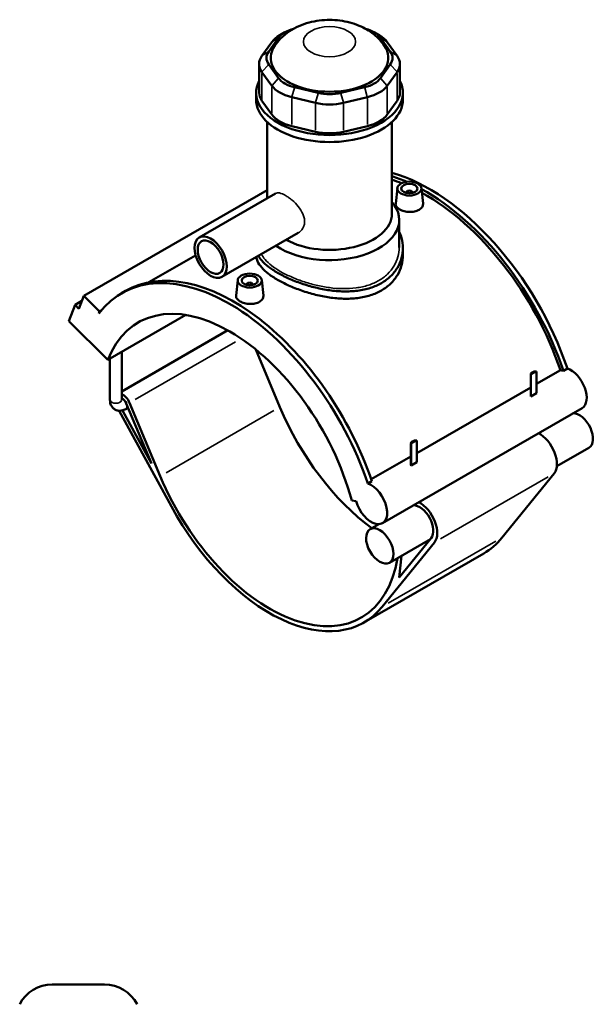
# Model space of a CAD drawing. Header units: inches. Extents: x -2.8 to 51.3, y -2.3 to 49.9.
# Tile 9 of 9: x 37.2 to 51.3, y 25.7 to 49.9. Entities that reach past the tile are written whole.
import ezdxf

# ---------------------------------------------------------------- set-up
doc = ezdxf.new("R2010")
doc.units = ezdxf.units.IN
doc.header["$MEASUREMENT"] = 0
doc.layers.add('Visible (ANSI)', color=7, linetype='Continuous', lineweight=50)
doc.layers.add('Visible Narrow (ANSI)', color=7, linetype='Continuous', lineweight=35)

msp = doc.modelspace()

# ---------------------------------------------------------------- linework, layer by layer
at = {"layer": 'Visible (ANSI)'}
for p, q in [((43.682, 49.5501), (43.5541, 49.4758)), ((45.875, 49.5501), (46.0029, 49.4758)), ((43.3612, 49.3089), (43.119, 48.9722)), ((43.2855, 49.0798), (43.5277, 49.4165)), ((46.0293, 49.4165), (46.2715, 49.0798)), ((46.438, 48.9722), (46.1958, 49.3089)), ((43.0504, 48.7736), (43.0504, 48.0662)), ((43.119, 48.575), (43.3612, 48.2382)), ((43.5277, 48.4253), (43.2855, 48.762)), ((46.2715, 48.762), (46.0293, 48.4253)), ((46.1958, 48.2382), (46.438, 48.575)), ((46.5066, 48.7736), (46.5066, 48.0662)), ((44.5026, 48.0611), (43.9179, 48.2006)), ((45.6391, 48.2006), (45.0544, 48.0611)), ((42.9761, 47.8952), (42.9761, 48.0662)), ((43.3612, 47.5308), (43.119, 47.8676)), ((43.8489, 47.9574), (44.4336, 47.8179)), ((45.1234, 47.8179), (45.7081, 47.9574)), ((46.438, 47.8676), (46.1958, 47.5308)), ((46.5809, 47.8952), (46.5809, 48.0662)), ((43.2465, 45.4784), (43.2465, 47.3485)), ((44.4336, 47.1105), (43.8489, 47.25)), ((45.7081, 47.25), (45.1234, 47.1105)), ((46.3105, 45.093), (46.3105, 47.3485)), ((43.2465, 45.6757), (38.7467, 43.0844)), ((46.4439, 45.7263), (46.4032, 45.3466)), ((47.0333, 45.7263), (47.0739, 45.3477)), ((43.4524, 45.597), (41.5787, 44.518)), ((46.6599, 45.6193), (46.6599, 45.6119)), ((46.8174, 45.6193), (46.8174, 45.6119)), ((46.4908, 44.2702), (46.4908, 44.9457)), ((44.0114, 44.6264), (42.1376, 43.5474)), ((46.5809, 44.258), (46.5809, 44.0819)), ((41.4901, 44.0756), (40.3443, 43.4158)), ((42.5237, 43.4688), (42.483, 43.0891)), ((42.7397, 43.3545), (42.7397, 43.3618)), ((42.8972, 43.3545), (42.8972, 43.3618)), ((43.1131, 43.4688), (43.1537, 43.0902)), ((38.6247, 42.767), (38.7467, 43.0844)), ((38.7467, 43.0844), (39.13, 42.7025)), ((39.6679, 43.1469), (39.7659, 43.2033)), ((38.3763, 42.4657), (38.5289, 42.8625)), ((38.6991, 42.9605), (38.5289, 42.8625)), ((38.5289, 42.8625), (38.6247, 42.767)), ((39.13, 42.7025), (39.1094, 42.6491)), ((39.1704, 42.7258), (39.13, 42.7025)), ((39.3344, 41.5108), (41.2502, 42.6141)), ((38.3763, 42.4657), (39.3344, 41.5108)), ((42.2805, 42.2377), (39.6753, 40.7375)), ((39.6753, 40.5303), (39.6753, 41.7072)), ((42.9707, 41.7651), (43.5611, 40.353)), ((39.3869, 40.5303), (39.3869, 41.5411)), ((49.7182, 40.6286), (49.7182, 41.1564)), ((49.7209, 40.6116), (49.7209, 41.142)), ((49.7419, 41.1734), (49.8403, 41.2301)), ((49.7692, 41.214), (49.7525, 41.2043)), ((49.8613, 40.9202), (50.4502, 41.2593)), ((49.8613, 41.2229), (49.8613, 40.6924)), ((50.5214, 41.2444), (50.6194, 41.3008)), ((46.9212, 39.2271), (49.7182, 40.8378)), ((49.7209, 40.6116), (49.8613, 40.6924)), ((39.7886, 40.4446), (40.4055, 38.9696)), ((40.621, 38.6599), (39.8693, 40.4576)), ((39.6097, 40.2639), (40.8943, 37.9112)), ((40.4055, 38.9696), (39.6941, 40.2724)), ((39.8327, 40.3393), (39.7746, 40.3059)), ((50.9784, 40.3296), (46.0782, 37.5077)), ((46.778, 39.4633), (46.778, 38.9354)), ((46.7807, 38.9184), (46.7807, 39.4489)), ((46.8017, 39.4803), (46.9002, 39.5369)), ((46.8291, 39.5209), (46.8123, 39.5112)), ((46.9212, 39.5297), (46.9212, 38.9993)), ((45.8012, 38.5822), (46.778, 39.1447)), ((51.1491, 39.357), (50.3609, 38.9031)), ((46.7807, 38.9184), (46.9212, 38.9993)), ((50.2954, 38.726), (49.0128, 37.1473)), ((45.7192, 38.479), (45.8172, 38.5354)), ((45.3224, 38.0626), (45.4329, 38.0454)), ((45.9904, 37.4822), (45.7749, 37.3581)), ((46.0726, 35.4542), (47.3553, 37.0329)), ((47.2549, 37.1145), (46.2488, 36.5351)), ((47.2748, 37.1389), (46.4906, 36.1737)), ((48.5646, 36.7624), (45.6245, 35.0693)), ((46.4906, 36.1737), (46.5475, 36.7071)), ((37.9703, 26.188), (39.2524, 26.188))]:
    msp.add_line(p, q, dxfattribs=at)
for centre, start, end in [((37.9703, 25.2868), 90, 152.70323), ((39.2524, 25.2868), 27.29677, 90)]:
    msp.add_arc(centre, 0.9012, start, end, dxfattribs=at)
for centre, major_axis, ratio, start_param, end_param in [((44.1938, 49.2576), (-0.7209, 0), 0.5758617, 5.1427923, 5.8904862), ((45.3632, 49.2576), (0.7209, 0), 0.5758617, 0.3926991, 1.140393), ((44.1938, 49.1103), (-0.9012, 0), 0.5758617, 5.5016397, 5.8904862), ((45.3632, 49.1103), (-0.9012, 0), 0.5758617, 3.5342917, 3.9231383), ((44.7785, 48.9209), (-1.4419, 0), 0.5758617, 5.9111568, 9.7968065), ((43.9516, 48.9209), (-0.7209, 0), 0.5758617, 5.8904862, 6.6758844), ((45.6054, 48.9209), (0.7209, 0), 0.5758617, 5.8904862, 6.6758844), ((43.9516, 48.7736), (-0.9012, 0), 0.5758617, 5.8904862, 6.6758844), ((45.6054, 48.7736), (0.9012, 0), 0.5758617, 5.8904862, 6.6758844), ((44.7785, 48.0662), (-1.8024, 0), 0.5758617, 5.9951502, 9.712813), ((44.1938, 48.5842), (-0.7209, 0), 0.5758617, 0.3926991, 1.1780972), ((45.3632, 48.5842), (0.7209, 0), 0.5758617, 5.1050881, 5.8904862), ((44.1938, 48.4368), (0.9012, 0), 0.5758617, 3.5342917, 4.3196899), ((45.3632, 48.4368), (0.9012, 0), 0.5758617, 5.1050881, 5.8904862), ((44.7785, 47.8952), (-1.8024, 0), 0.5758617, 0, 3.1415927), ((43.9516, 48.0662), (-0.9012, 0), 0.5758617, 0, 0.3926991), ((44.7785, 48.4447), (-0.7209, 0), 0.5758617, 1.1780972, 1.9634954), ((45.6054, 48.0662), (0.9012, 0), 0.5758617, 5.8904862, 6.2831853), ((44.7785, 48.2974), (0.9012, 0), 0.5758617, 4.3196899, 5.1050881), ((44.1938, 47.7294), (-0.9012, 0), 0.5758617, 0.3926991, 1.1780972), ((45.3632, 47.7294), (0.9012, 0), 0.5758617, 5.1050881, 5.8904862), ((44.7785, 47.59), (-0.9012, 0), 0.5758617, 1.1780972, 1.9634954), ((47.2286, 41.3486), (-2.6605, 4.6201), 0.5780931, 4.3812083, 5.7457364), ((47.1306, 41.2922), (2.6605, -4.6201), 0.5780931, 2.4795724, 2.5774261), ((47.1306, 41.2922), (-2.6084, 4.5295), 0.5780931, 5.6574668, 5.7234787), ((46.7386, 45.6193), (-0.0787, 0), 0.5758617, 2.9729035, 6.4518745), ((47.1306, 41.2922), (2.6605, -4.6201), 0.5780931, 1.2396157, 2.3833114), ((47.1306, 41.2922), (-2.6084, 4.5295), 0.5780931, 4.384141, 5.5227723), ((44.7785, 44.9457), (1.7122, 0), 0.5758617, 3.8390607, 6.74614), ((44.7785, 45.093), (1.532, 0), 0.5758617, 3.9469468, 6.2831853), ((42.3284, 38.5268), (-2.6605, 4.6201), 0.5780931, 4.3812083, 6.5230968), ((42.4264, 38.5832), (-2.6605, 4.6201), 0.5780931, 4.3812083, 6.2831853), ((42.8184, 43.3618), (-0.0787, 0), 0.5758617, 2.9729035, 6.4518745), ((42.3284, 38.5268), (-2.2486, 3.9047), 0.5780931, 4.2779904, 6.7214513), ((49.8363, 41.1564), (-0.1181, 0), 0.5758617, 5.5016397, 6.4967918), ((49.8363, 41.1757), (-0.0945, 0), 0.5758617, 4.6698879, 6.3256863), ((50.6037, 40.7537), (-0.2767, 0.4806), 0.5780931, 5.7110167, 5.901862), ((50.7017, 40.8102), (0.2767, -0.4806), 0.5780931, 0, 2.569424), ((39.7026, 40.4308), (-0.1394, 0.2421), 0.5780931, 4.4960022, 5.6384643), ((39.7026, 40.4308), (0.072, -0.125), 0.5780931, 1.3544095, 2.6293968), ((46.2486, 40.7843), (2.2486, -3.9047), 0.5780931, 4.4960022, 5.3639968), ((50.9121, 39.7685), (-0.237, 0.4115), 0.5780931, 3.1415927, 5.9797429), ((49.9321, 39.2041), (0.3044, -0.5286), 0.5780931, 0.2180701, 2.4081084), ((46.8961, 39.4633), (-0.1181, 0), 0.5758617, 5.5016397, 6.4967918), ((46.8961, 39.4826), (-0.0945, 0), 0.5758617, 4.6698879, 6.3256863), ((43.3084, 39.0911), (2.2486, -3.9047), 0.5780931, 4.4960022, 6.8973852), ((45.8014, 37.9883), (0.2767, -0.4806), 0.5780931, 4.2779904, 8.8526093), ((46.9919, 37.511), (0.237, -0.4115), 0.5780931, 0.2180701, 2.8381503), ((46.9919, 37.511), (0.3044, -0.5286), 0.5780931, 0.2180701, 2.4081084), ((43.3084, 39.0911), (2.316, -4.0219), 0.5780931, 4.6731158, 6.5012554), ((46.2486, 40.7843), (2.316, -4.0219), 0.5780931, 0, 0.2180701)]:
    msp.add_ellipse(centre, major_axis=major_axis, ratio=ratio, start_param=start_param, end_param=end_param, dxfattribs=at)
for centre, major_axis, ratio in [((46.7386, 45.7158), (-0.2953, 0), 0.5758617), ((46.7386, 45.7158), (0.1969, 0), 0.5758617), ((41.8582, 44.0327), (-0.2795, 0.4853), 0.5780931), ((41.8582, 44.0327), (-0.2236, 0.3883), 0.5780931), ((42.8184, 43.4583), (0.2953, 0), 0.5758617), ((42.8184, 43.4583), (0.1969, 0), 0.5758617), ((46.0119, 36.9466), (-0.237, 0.4115), 0.5780931)]:
    msp.add_ellipse(centre, major_axis=major_axis, ratio=ratio, dxfattribs=at)
for points, knots in [([(46.1218, 49.2227), (46.0468, 49.3334), (45.9603, 49.4221), (45.7542, 49.5902), (45.6323, 49.6583), (45.3529, 49.7767), (45.1941, 49.8163), (44.8658, 49.8588), (44.6961, 49.859), (44.3583, 49.8161), (44.1902, 49.7736), (43.8683, 49.6314), (43.7119, 49.5358), (43.522, 49.3386), (43.4768, 49.284), (43.4353, 49.2227)], [1.1574267, 1.1574267, 1.1574267, 1.1574267, 1.4003574, 1.4003574, 1.7217975, 1.7217975, 2.1352261, 2.1352261, 2.5730226, 2.5730226, 3.0108124, 3.0108124, 3.4205365, 3.4205365, 3.5549623, 3.5549623, 3.5549623, 3.5549623]), ([(46.9765, 45.1938), (46.9467, 45.1766), (46.9089, 45.1622), (46.826, 45.1442), (46.781, 45.1406), (46.6966, 45.1429), (46.6517, 45.149), (46.5689, 45.1705), (46.5312, 45.1858), (46.4715, 45.2202), (46.4456, 45.2415), (46.4112, 45.2874), (46.4027, 45.3122), (46.4026, 45.339), (46.4028, 45.3428), (46.4032, 45.3466)], [0, 0, 0, 0, 0.321687, 0.321687, 0.643374, 0.643374, 0.9648534, 0.9648534, 1.2863328, 1.2863328, 1.6078122, 1.6078122, 1.9292915, 1.9292915, 1.9809557, 1.9809557, 1.9809557, 1.9809557]), ([(47.0739, 45.3477), (47.0744, 45.3435), (47.0746, 45.3393), (47.0747, 45.3097), (47.0664, 45.2826), (47.0322, 45.2332), (47.0064, 45.211), (46.9765, 45.1938)], [4.4493748, 4.4493748, 4.4493748, 4.4493748, 4.5019571, 4.5019571, 4.82364413, 4.82364413, 5.14533115, 5.14533115, 5.14533115, 5.14533115]), ([(46.4907, 44.6559), (46.5143, 44.6062), (46.5333, 44.5551), (46.5702, 44.4216), (46.5809, 44.3384), (46.5809, 44.1775), (46.5702, 44.0941), (46.525, 43.9297), (46.4905, 43.8487), (46.3989, 43.6966), (46.3417, 43.6254), (46.2091, 43.4986), (46.1337, 43.443), (46.053, 43.3965)], [9.0143503, 9.0143503, 9.0143503, 9.0143503, 9.5627615, 9.5627615, 10.43196, 10.43196, 11.3015529, 11.3015529, 12.1711458, 12.1711458, 13.0407387, 13.0407387, 13.9103316, 13.9103316, 13.9103316, 13.9103316]), ([(46.053, 43.2149), (45.9722, 43.1684), (45.8811, 43.1283), (45.6834, 43.0654), (45.5766, 43.0427), (45.3546, 43.0153), (45.2392, 43.0106), (45.0073, 43.0168), (44.891, 43.0277), (44.6661, 43.0603), (44.5498, 43.0833), (44.3179, 43.1408), (44.2024, 43.1752), (43.9803, 43.2522), (43.8736, 43.2948), (43.6758, 43.3839), (43.5848, 43.4305), (43.4233, 43.5235), (43.3479, 43.5728), (43.2152, 43.6739), (43.1581, 43.7257), (43.0665, 43.8294), (43.032, 43.8813), (42.9944, 43.9661), (42.9847, 43.9996), (42.9798, 44.0324)], [0, 0, 0, 0, 0.87025, 0.87025, 1.7405, 1.7405, 2.6107501, 2.6107501, 3.4810001, 3.4810001, 4.3507842, 4.3507842, 5.2205683, 5.2205683, 6.0903524, 6.0903524, 6.9601365, 6.9601365, 7.8299206, 7.8299206, 8.6997047, 8.6997047, 9.5694887, 9.5694887, 10.1456996, 10.1456996, 10.1456996, 10.1456996]), ([(43.504, 43.6479), (43.4234, 43.6944), (43.348, 43.7437), (43.2153, 43.8453), (43.1582, 43.8975), (43.0796, 43.9873), (43.0525, 44.0248), (43.0316, 44.0621)], [-6.9551658, -6.9551658, -6.9551658, -6.9551658, -6.0859673, -6.0859673, -5.2167687, -5.2167687, -4.5943305, -4.5943305, -4.5943305, -4.5943305]), ([(46.5809, 44.0819), (46.5809, 44.0008), (46.5702, 43.9168), (46.525, 43.7511), (46.4905, 43.6694), (46.399, 43.5163), (46.3418, 43.4446), (46.2092, 43.3172), (46.1337, 43.2614), (46.053, 43.2149)], [24.3595458, 24.3595458, 24.3595458, 24.3595458, 25.2297958, 25.2297958, 26.1000458, 26.1000458, 26.9702958, 26.9702958, 27.8405458, 27.8405458, 27.8405458, 27.8405458]), ([(46.053, 43.3965), (45.9723, 43.35), (45.8813, 43.3098), (45.6835, 43.2464), (45.5769, 43.2232), (45.3548, 43.1947), (45.2393, 43.1893), (45.0074, 43.1942), (44.891, 43.2044), (44.6661, 43.2357), (44.5497, 43.258), (44.3177, 43.3143), (44.2022, 43.3482), (43.9801, 43.4242), (43.8734, 43.4664), (43.6757, 43.555), (43.5847, 43.6015), (43.504, 43.6479)], [13.9103316, 13.9103316, 13.9103316, 13.9103316, 14.7799245, 14.7799245, 15.6495174, 15.6495174, 16.5191103, 16.5191103, 17.3887032, 17.3887032, 18.2579018, 18.2579018, 19.1271003, 19.1271003, 19.9962989, 19.9962989, 20.8654974, 20.8654974, 20.8654974, 20.8654974]), ([(43.0563, 42.9363), (43.0265, 42.9191), (42.9887, 42.9047), (42.9058, 42.8867), (42.8608, 42.8831), (42.7764, 42.8854), (42.7315, 42.8915), (42.6487, 42.913), (42.611, 42.9283), (42.5513, 42.9627), (42.5254, 42.984), (42.491, 43.03), (42.4825, 43.0547), (42.4824, 43.0816), (42.4826, 43.0853), (42.483, 43.0891)], [2.5726656, 2.5726656, 2.5726656, 2.5726656, 2.8943526, 2.8943526, 3.2160396, 3.2160396, 3.537519, 3.537519, 3.8589984, 3.8589984, 4.1804777, 4.1804777, 4.5019571, 4.5019571, 4.5536213, 4.5536213, 4.5536213, 4.5536213]), ([(43.1537, 43.0902), (43.1542, 43.086), (43.1544, 43.0818), (43.1545, 43.0522), (43.1462, 43.0251), (43.112, 42.9757), (43.0862, 42.9535), (43.0563, 42.9363)], [7.02204037, 7.02204037, 7.02204037, 7.02204037, 7.07462268, 7.07462268, 7.3963097, 7.3963097, 7.71799672, 7.71799672, 7.71799672, 7.71799672]), ([(39.3869, 40.5303), (39.3869, 40.4965), (39.3914, 40.4621), (39.4135, 40.3963), (39.4306, 40.3645), (39.4746, 40.3167), (39.498, 40.299), (39.5481, 40.2747), (39.5743, 40.2676), (39.6285, 40.2617), (39.6565, 40.2639), (39.7155, 40.2767), (39.7456, 40.2893), (39.7737, 40.3054), (39.7742, 40.3056), (39.7746, 40.3059)], [1.5707963, 1.5707963, 1.5707963, 1.5707963, 1.8849556, 1.8849556, 2.1781058, 2.1781058, 2.3992689, 2.3992689, 2.607476, 2.607476, 2.8409253, 2.8409253, 3.1370188, 3.1370188, 3.1415927, 3.1415927, 3.1415927, 3.1415927]), ([(39.6753, 40.5303), (39.6753, 40.5258), (39.6757, 40.5225), (39.6762, 40.52), (39.6763, 40.5196), (39.6763, 40.5196)], [1.57079633, 1.57079633, 1.57079633, 1.57079633, 1.75773442, 1.75773442, 1.85208089, 1.85208089, 1.85208089, 1.85208089])]:
    msp.add_open_spline(points, degree=3, knots=knots, dxfattribs=at)
for points, weights in [([(49.7209, 41.142), (49.7325, 41.1601), (49.7419, 41.1734)], [1, 1.00992428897, 1]), ([(49.8403, 41.2301), (49.8496, 41.2275), (49.8613, 41.2229)], [1, 1.00992428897, 1]), ([(46.7807, 39.4489), (46.7924, 39.4669), (46.8017, 39.4803)], [1, 1.00992428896, 1]), ([(46.9002, 39.5369), (46.9095, 39.5344), (46.9212, 39.5297)], [1, 1.00992428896, 1])]:
    msp.add_rational_spline(points, weights, degree=2, dxfattribs=at)
for points in [[(49.7182, 40.6286), (49.7182, 40.6232), (49.7191, 40.6174), (49.7209, 40.6116)], [(46.778, 38.9354), (46.778, 38.93), (46.7789, 38.9243), (46.7807, 38.9184)]]:
    msp.add_open_spline(points, degree=3, dxfattribs=at)
at = {"layer": 'Visible Narrow (ANSI)'}
for p, q in [((43.5194, 49.4111), (43.3695, 49.3143)), ((46.0376, 49.4111), (46.1875, 49.3143)), ((43.2772, 49.0744), (43.1273, 48.9775)), ((46.2798, 49.0744), (46.4297, 48.9775)), ((43.2772, 48.7527), (43.1273, 48.5843)), ((46.2798, 48.7527), (46.4297, 48.5843)), ((43.119, 47.9029), (43.119, 48.5396)), ((43.5194, 48.416), (43.3695, 48.2476)), ((46.0376, 48.416), (46.1875, 48.2476)), ((46.438, 48.5396), (46.438, 47.9029)), ((43.3612, 48.2029), (43.3612, 47.5662)), ((43.9144, 48.1885), (43.8524, 47.9695)), ((45.6426, 48.1885), (45.7047, 47.9695)), ((46.1958, 47.5662), (46.1958, 48.2029)), ((43.8489, 47.2854), (43.8489, 47.922)), ((44.4992, 48.049), (44.4371, 47.8301)), ((45.0579, 48.049), (45.1199, 47.8301)), ((45.7081, 47.922), (45.7081, 47.2854)), ((44.4336, 47.7825), (44.4336, 47.1459)), ((45.1234, 47.1459), (45.1234, 47.7825)), ((42.4715, 41.9561), (40.0062, 40.5364)), ((43.4141, 40.2684), (40.768, 38.7446)), ((50.1484, 38.6414), (47.5023, 37.1176)), ((48.8658, 37.0626), (46.2197, 35.5388))]:
    msp.add_line(p, q, dxfattribs=at)
msp.add_ellipse((44.7785, 49.3198), major_axis=(-0.6411, 0), ratio=0.5758617, dxfattribs=at)
for centre, major_axis, ratio, start_param, end_param in [((39.5311, 40.5303), (0.1442, 0), 0.5758617, 3.2986723, 6.1261057), ((39.7026, 40.4308), (0.072, -0.125), 0.5780931, 0.0677205, 1.286689)]:
    msp.add_ellipse(centre, major_axis=major_axis, ratio=ratio, start_param=start_param, end_param=end_param, dxfattribs=at)
for points, knots in [([(43.4524, 45.597), (43.4779, 45.6117), (43.5122, 45.6156), (43.5747, 45.6028), (43.5974, 45.5955), (43.6451, 45.5755), (43.6701, 45.5629), (43.7203, 45.534), (43.7471, 45.5168), (43.8021, 45.4776), (43.8303, 45.4556), (43.9138, 45.3843), (43.9678, 45.3293), (44.0563, 45.2192), (44.0968, 45.1564), (44.1381, 45.0607), (44.1488, 45.0285), (44.1628, 44.9655), (44.1662, 44.9348), (44.1662, 44.9057)], [5.416317, 5.416317, 5.416317, 5.416317, 5.9546473, 5.9546473, 6.2252117, 6.2252117, 6.4957761, 6.4957761, 6.7663405, 6.7663405, 7.0369049, 7.0369049, 7.5780337, 7.5780337, 8.1195343, 8.1195343, 8.3902845, 8.3902845, 8.6610348, 8.6610348, 8.6610348, 8.6610348]), ([(44.1662, 44.9057), (44.1662, 44.8767), (44.1628, 44.8476), (44.1488, 44.7918), (44.1381, 44.7651), (44.0968, 44.6919), (44.0563, 44.6524), (44.0118, 44.6266), (44.0116, 44.6265), (44.0114, 44.6264)], [0, 0, 0, 0, 0.2707503, 0.2707503, 0.5415006, 0.5415006, 1.0830011, 1.0830011, 1.0857996, 1.0857996, 1.0857996, 1.0857996]), ([(46.4908, 44.2702), (46.4908, 44.1945), (46.4806, 44.1161), (46.4376, 43.9614), (46.4048, 43.8851), (46.3177, 43.7419), (46.2634, 43.6748), (46.1375, 43.5551), (46.0658, 43.5025), (45.9893, 43.4584)], [23.1057848, 23.1057848, 23.1057848, 23.1057848, 23.9311637, 23.9311637, 24.7565427, 24.7565427, 25.5819216, 25.5819216, 26.4073006, 26.4073006, 26.4073006, 26.4073006]), ([(45.9893, 43.4584), (45.9127, 43.4143), (45.8262, 43.3759), (45.6385, 43.315), (45.5372, 43.2924), (45.3263, 43.2641), (45.2165, 43.2582), (44.9961, 43.2612), (44.8854, 43.27), (44.6716, 43.2983), (44.561, 43.3187), (44.3406, 43.3707), (44.2308, 43.4022), (44.0198, 43.4733), (43.9185, 43.513), (43.7307, 43.5965), (43.6443, 43.6405), (43.4912, 43.7287), (43.4196, 43.7757), (43.2936, 43.8728), (43.2393, 43.9228), (43.1576, 44.0171), (43.1277, 44.0614), (43.1064, 44.1052)], [0, 0, 0, 0, 0.8253789, 0.8253789, 1.6507579, 1.6507579, 2.4761368, 2.4761368, 3.3015158, 3.3015158, 4.1265931, 4.1265931, 4.9516704, 4.9516704, 5.7767478, 5.7767478, 6.6018251, 6.6018251, 7.4269025, 7.4269025, 8.2519798, 8.2519798, 8.9752116, 8.9752116, 8.9752116, 8.9752116])]:
    msp.add_open_spline(points, degree=3, knots=knots, dxfattribs=at)

doc.saveas('drawing.dxf')
